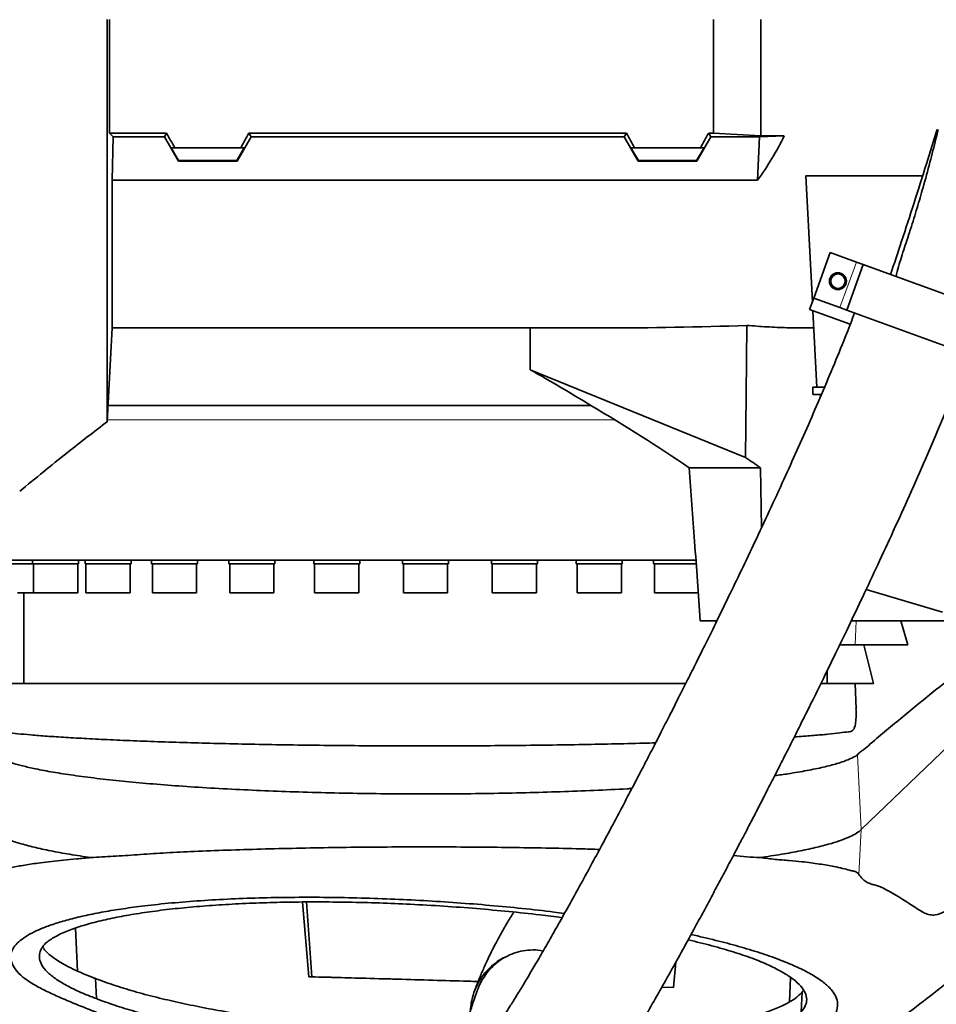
# Model space of a CAD drawing. Header units: millimetres. Extents: x 0 to 11920, y 0 to 8400.
# Tile 34 of 46: x 8865 to 9244, y 4726 to 5132. Entities that reach past the tile are written whole.
import ezdxf

# ---------------------------------------------------------------- set-up
doc = ezdxf.new("R2010")
doc.units = ezdxf.units.MM
doc.header["$LTSCALE"] = 20
doc.layers.add('THICK_LINE', color=7, linetype='Continuous')
doc.styles.add('SLDTEXTSTYLE0', font='TXT', dxfattribs={"width": 0.605})
doc.dimstyles.new('SLDDIMSTYLE0', dxfattribs={"dimtxt": 70, "dimasz": 70, "dimexe": 0, "dimexo": 0.0625, "dimgap": 17.5, "dimtad": 1, "dimdec": 4, "dimlfac": 20, "dimzin": 12, "dimdsep": 46, "dimtxsty": 'SLDTEXTSTYLE0', "dimsah": 1, "dimcen": 0.09, "dimadec": 1, "dimazin": 3, "dimtfac": 1, "dimtofl": 0, "dimtmove": 0, "dimatfit": 3, "dimfxl": 1, "dimfrac": 2, "dimtolj": 1, "dimtzin": 12, "dimarcsym": 0})

# ---------------------------------------------------------------- blocks, each defined once
blk = doc.blocks.new('_D_1')
at = {"layer": 'THICK_LINE'}
for p, q in [((10553.28, 5132.52), (11483.72, 5132.52)), ((6065.91, 4671.14), (5923.93, 4646.11))]:
    blk.add_line(p, q, dxfattribs=at)
blk.add_arc((8682.55, 5132.52), 2771.17, 190, 360, dxfattribs=at)
for points in [[(11453.72, 5132.52), (11442.84, 5062.66), (11462.84, 5062.4)], [(5953.47, 4651.31), (5956.67, 4580.68), (5976.32, 4584.4)]]:
    blk.add_solid(points, dxfattribs=at)
at = {"layer": 'THICK_LINE', "insert": (8817.13, 2453.12), "char_height": 70, "attachment_point": 1, "rotation": 5, "style": 'SLDTEXTSTYLE0'}
blk.add_mtext('170°', dxfattribs=at)

msp = doc.modelspace()

# ---------------------------------------------------------------- linework, layer by layer
at = {"color": 7, "linetype": 'Continuous', "lineweight": 35}
for p, q in [((8902.0248309, 5132.5242098), (8902.0248309, 5085.5393553)), ((9151.5467826, 5085.5393553), (9151.5467826, 5132.5242098)), ((9171.0467826, 5084.4278623), (9171.0467826, 5132.5242098)), ((8903.4539632, 5083.9753457), (8902.0248309, 5085.5393553)), ((8925.5555268, 5085.5393553), (8902.0248309, 5085.5393553)), ((8903.0467826, 5066.084722), (8903.4539632, 5083.9753457)), ((8903.4539632, 5083.9753457), (8924.6525455, 5083.9753457)), ((8924.6525455, 5083.9753457), (8925.5555268, 5085.5393553)), ((8930.4154626, 5073.9570109), (8924.6525455, 5083.9753457)), ((8954.6781026, 5073.9570109), (8960.4410197, 5083.9753457)), ((8959.5380384, 5085.5393553), (9115.5555268, 5085.5393553)), ((8960.4410197, 5083.9753457), (8959.5380384, 5085.5393553)), ((9114.6525455, 5083.9753457), (8960.4410197, 5083.9753457)), ((9114.6525455, 5083.9753457), (9115.5555268, 5085.5393553)), ((9120.4154626, 5073.9570109), (9114.6525455, 5083.9753457)), ((9144.6781026, 5073.9570109), (9150.4410197, 5083.9753457)), ((9149.5380384, 5085.5393553), (9151.5467826, 5085.5393553)), ((9150.4410197, 5083.9753457), (9149.5380384, 5085.5393553)), ((9170.4823236, 5083.9753457), (9150.4410197, 5083.9753457)), ((9171.0467826, 5084.4278623), (9151.5467826, 5085.5393553)), ((9169.7377704, 5066.084722), (9170.4823236, 5083.9753457)), ((9180.7725581, 5084.4278623), (9170.4823236, 5083.9753457)), ((9171.0467826, 5084.4278623), (9180.7725581, 5084.4278623)), ((8928.8966974, 5079.5242098), (8927.4374867, 5079.5242098)), ((8927.4374867, 5079.5242098), (8930.5335865, 5074.1616075)), ((8928.8966974, 5079.5242098), (8956.1968678, 5079.5242098)), ((8957.6560786, 5079.5242098), (8954.5599787, 5074.1616075)), ((8956.1968678, 5079.5242098), (8957.6560786, 5079.5242098)), ((9118.8966974, 5079.5242098), (9117.4374867, 5079.5242098)), ((9117.4374867, 5079.5242098), (9120.5335865, 5074.1616075)), ((9118.8966974, 5079.5242098), (9146.1968678, 5079.5242098)), ((9147.6560786, 5079.5242098), (9144.5599787, 5074.1616075)), ((9146.1968678, 5079.5242098), (9147.6560786, 5079.5242098)), ((8930.5335865, 5074.1616075), (8930.4154626, 5073.9570109)), ((8954.5599787, 5074.1616075), (8930.5335865, 5074.1616075)), ((8954.6781026, 5073.9570109), (8954.5599787, 5074.1616075)), ((9120.4154626, 5073.9570109), (9120.5335865, 5074.1616075)), ((9144.5599787, 5074.1616075), (9120.5335865, 5074.1616075)), ((9144.6781026, 5073.9570109), (9144.5599787, 5074.1616075)), ((8954.6781026, 5073.9570109), (8930.4154626, 5073.9570109)), ((9144.6781026, 5073.9570109), (9120.4154626, 5073.9570109)), ((8903.0467826, 5066.084722), (8903.0467826, 5005.0242098)), ((9169.7377704, 5066.084722), (8903.0467826, 5066.084722)), ((9237.9249203, 5067.8226479), (9189.6834225, 5067.8226479)), ((9189.6834225, 5067.8226479), (9192.4057196, 5015.8781251)), ((9192.9433179, 5017.3551642), (9199.7837208, 5036.1490167)), ((9210.5901859, 5032.215785), (9199.7837208, 5036.1490167)), ((9206.5688609, 5012.3958722), (9213.4092638, 5031.1897246)), ((9213.4092638, 5031.1897246), (9210.5901859, 5032.215785)), ((9219.0474195, 5029.1376037), (9213.4092638, 5031.1897246)), ((9261.3335875, 5013.7466973), (9219.0474195, 5029.1376037)), ((9192.9433179, 5017.3551642), (9191.2332172, 5012.6567011)), ((9203.7497831, 5013.4219326), (9192.9433179, 5017.3551642)), ((9206.5688609, 5012.3958722), (9203.7497831, 5013.4219326)), ((9191.2332172, 5012.6567011), (9208.0291194, 5006.5434927)), ((9192.6006305, 5012.1590034), (9194.2585398, 4980.5242098)), ((9212.2070167, 5010.3437513), (9206.5688609, 5012.3958722)), ((9254.4931846, 4994.9528449), (9212.2070167, 5010.3437513)), ((8901.0159885, 4966.2743507), (8903.0467826, 5005.0242098)), ((8903.0467826, 5005.0242098), (9105.7062327, 5005.0242098)), ((9075.7745008, 5005.0242098), (9075.7946125, 4987.7519839)), ((9188.5321447, 5005.0242098), (9192.9745492, 5005.0242098)), ((9164.8130103, 4951.4997174), (9075.7946125, 4987.7519839)), ((9192.5467826, 4980.5242098), (9192.5467826, 4977.5242098)), ((9194.2585398, 4980.5242098), (9192.5467826, 4980.5242098)), ((9194.2585398, 4980.5242098), (9197.3980841, 4980.5242098)), ((9196.1358567, 4977.5242098), (9192.5467826, 4977.5242098)), ((9195.7612179, 4977.5242098), (9195.7030839, 4976.5249864)), ((9100.8100959, 4973.0242098), (8901.3697337, 4973.0242098)), ((9141.5338107, 4947.2145091), (9170.9394399, 4947.2145091)), ((9171.3147342, 4922.3774512), (9170.9394399, 4947.2145091)), ((9144.3653549, 4909.0242098), (8846.0467826, 4909.0242098)), ((8870.1932988, 4907.5242098), (8855.1853075, 4907.5242098)), ((8870.1932988, 4909.0242098), (8870.1932988, 4907.5242098)), ((8889.1932988, 4907.5242098), (8870.1932988, 4907.5242098)), ((8870.5582988, 4907.5242098), (8870.5582988, 4895.5242098)), ((8888.8282988, 4895.5242098), (8888.8282988, 4907.5242098)), ((8889.1932988, 4907.5242098), (8889.1932988, 4909.0242098)), ((8891.8817209, 4909.0242098), (8891.8817209, 4907.5242098)), ((8910.8817209, 4907.5242098), (8891.8817209, 4907.5242098)), ((8892.2467209, 4907.5242098), (8892.2467209, 4895.5242098)), ((8910.5167209, 4895.5242098), (8910.5167209, 4907.5242098)), ((8910.8817209, 4907.5242098), (8910.8817209, 4909.0242098)), ((8919.3026856, 4909.0242098), (8919.3026856, 4907.5242098)), ((8938.3026856, 4907.5242098), (8919.3026856, 4907.5242098)), ((8919.6676856, 4907.5242098), (8919.6676856, 4895.5242098)), ((8937.9376856, 4895.5242098), (8937.9376856, 4907.5242098)), ((8938.3026856, 4907.5242098), (8938.3026856, 4909.0242098)), ((8951.2577651, 4909.0242098), (8951.2577651, 4907.5242098)), ((8970.2577651, 4907.5242098), (8951.2577651, 4907.5242098)), ((8951.6227651, 4907.5242098), (8951.6227651, 4895.5242098)), ((8969.8927651, 4895.5242098), (8969.8927651, 4907.5242098)), ((8970.2577651, 4907.5242098), (8970.2577651, 4909.0242098)), ((8986.3503692, 4909.0242098), (8986.3503692, 4907.5242098)), ((9005.3503692, 4907.5242098), (8986.3503692, 4907.5242098)), ((8986.7153692, 4907.5242098), (8986.7153692, 4895.5242098)), ((9004.9853692, 4895.5242098), (9004.9853692, 4907.5242098)), ((9005.3503692, 4907.5242098), (9005.3503692, 4909.0242098)), ((9023.0467826, 4909.0242098), (9023.0467826, 4907.5242098)), ((9042.0467826, 4907.5242098), (9023.0467826, 4907.5242098)), ((9023.4117826, 4907.5242098), (9023.4117826, 4895.5242098)), ((9041.6817826, 4895.5242098), (9041.6817826, 4907.5242098)), ((9042.0467826, 4907.5242098), (9042.0467826, 4909.0242098)), ((9059.743196, 4909.0242098), (9059.743196, 4907.5242098)), ((9078.743196, 4907.5242098), (9059.743196, 4907.5242098)), ((9060.108196, 4907.5242098), (9060.108196, 4895.5242098)), ((9078.378196, 4895.5242098), (9078.378196, 4907.5242098)), ((9078.743196, 4907.5242098), (9078.743196, 4909.0242098)), ((9094.8358001, 4909.0242098), (9094.8358001, 4907.5242098)), ((9113.8358001, 4907.5242098), (9094.8358001, 4907.5242098)), ((9095.2008001, 4907.5242098), (9095.2008001, 4895.5242098)), ((9113.4708001, 4895.5242098), (9113.4708001, 4907.5242098)), ((9113.8358001, 4907.5242098), (9113.8358001, 4909.0242098)), ((9126.7908796, 4909.0242098), (9126.7908796, 4907.5242098)), ((9144.4446959, 4907.5242098), (9126.7908796, 4907.5242098)), ((9127.1558796, 4907.5242098), (9127.1558796, 4895.5242098)), ((8864.0101354, 4895.5242098), (8870.5582988, 4895.5242098)), ((8866.5467826, 4895.5242098), (8866.5467826, 4858.0242098)), ((8870.5582988, 4895.5242098), (8880.9269594, 4895.5242098)), ((8880.9269594, 4895.5242098), (8888.8282988, 4895.5242098)), ((8892.2467209, 4895.5242098), (8904.4702973, 4895.5242098)), ((8904.4702973, 4895.5242098), (8910.5167209, 4895.5242098)), ((8919.6676856, 4895.5242098), (8933.6111922, 4895.5242098)), ((8933.6111922, 4895.5242098), (8937.9376856, 4895.5242098)), ((8951.6227651, 4895.5242098), (8967.0760471, 4895.5242098)), ((8967.0760471, 4895.5242098), (8969.8927651, 4895.5242098)), ((8986.7153692, 4895.5242098), (9003.4022873, 4895.5242098)), ((9003.4022873, 4895.5242098), (9004.9853692, 4895.5242098)), ((9023.4117826, 4895.5242098), (9041.0022818, 4895.5242098)), ((9041.0022818, 4895.5242098), (9041.6817826, 4895.5242098)), ((9060.108196, 4895.5242098), (9078.2327304, 4895.5242098)), ((9078.2327304, 4895.5242098), (9078.378196, 4895.5242098)), ((9095.2008001, 4895.5242098), (9113.4708001, 4895.5242098)), ((9127.1558796, 4895.5242098), (9145.4258796, 4895.5242098)), ((9214.6043097, 4896.9349754), (9246.1465899, 4887.6183522)), ((9152.9289756, 4884.0242098), (9146.06861, 4884.0242098)), ((9248.1475613, 4884.0242098), (9208.4752645, 4884.0242098)), ((9231.7942515, 4874.0242098), (9228.9184898, 4884.0242098)), ((9203.7676512, 4874.0242098), (9213.65032, 4874.0242098)), ((9213.65032, 4874.0242098), (9217.6609122, 4858.0242098)), ((9198.5467826, 4858.0242098), (9198.5467826, 4863.4992146)), ((8855.0467826, 4858.0242098), (9140.1307785, 4858.0242098)), ((9196.024861, 4858.0242098), (9210.0467826, 4858.0242098)), ((9210.4083059, 4847.6715386), (9210.0467826, 4858.0242098)), ((9212.5855285, 4797.7138441), (9249.0959822, 4832.681415)), ((8894.2636732, 4786.1503531), (8894.2683203, 4786.1496847)), ((9170.8297045, 4786.1503262), (9170.846781, 4786.1527827)), ((8984.2931002, 4736.9083024), (8981.7153753, 4767.7707636)), ((8888.782935, 4739.2194009), (8887.8905716, 4756.9807096)), ((9135.940675, 4742.8936225), (9134.9993936, 4732.4192134)), ((8984.2931002, 4736.9083024), (8985.5133742, 4736.9063133)), ((9183.4020064, 4736.5718067), (9182.8798932, 4726.4723671)), ((8896.5458148, 4727.8567713), (8896.165602, 4736.1780692)), ((9134.9993936, 4732.4192134), (9130.1638738, 4732.5764423)), ((9135.0164281, 4732.4386902), (9130.262903, 4732.5931783)), ((9187.7376793, 4722.3690204), (9188.17159, 4730.6745693))]:
    msp.add_line(p, q, dxfattribs=at)
at = {"color": 8, "linetype": 'Continuous', "lineweight": 18}
for p, q in [((9203.7497831, 5013.4219326), (9210.5901859, 5032.215785)), ((8901.055287, 4967.0242098), (9110.7873214, 4967.0242098)), ((9210.4266903, 4884.0242098), (9210.0894729, 4874.0242098)), ((9212.5855285, 4797.7138441), (9210.965264, 4828.6719553)), ((9211.615321, 4779.2059974), (9212.5855285, 4797.7138441)), ((8874.822167, 4748.3793825), (8874.7539825, 4749.6870333))]:
    msp.add_line(p, q, dxfattribs=at)
at = {"color": 7, "linetype": 'Continuous', "lineweight": 35, "flags": 128}
for points in [[(9164.8130103, 4951.4997174), (9165.0272171, 4977.5432186), (9165.25968, 5006.062279)], [(9054.3024125, 4734.9392839), (9051.2908004, 4735.0283277), (9043.0611447, 4735.270273), (9034.8025942, 4735.5110573), (9026.5306622, 4735.7502284), (9018.2608873, 4735.9873369), (9010.0088038, 4736.2219375), (9001.7899132, 4736.4535895), (8993.6196541, 4736.6818577), (8985.5133742, 4736.9063133)]]:
    msp.add_lwpolyline(points, dxfattribs=at)
at = {"color": 7, "linetype": 'Continuous', "lineweight": 35}
for radius in [3.5, 3]:
    msp.add_circle((9202.9413677, 5024.3579495), radius, dxfattribs=at)
for centre, major_axis, ratio, start_param, end_param in [((8889.9996945, 5132.5242098), (-85.07475, 146.9493494), 0.0453552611, 4.317285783, 4.3608035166), ((8995.0938707, 5132.5242098), (85.07475, 146.9493494), 0.0453552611, 1.9223817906, 1.9658995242), ((9079.9996945, 5132.5242098), (-85.07475, 146.9493494), 0.0453552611, 4.317285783, 4.3608035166), ((9185.0938707, 5132.5242098), (85.07475, 146.9493494), 0.0453552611, 1.9223817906, 1.9658995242), ((9040.0497642, 5132.5242098), (151.9485831, 0), 0.8390996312, 5.7350530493, 5.896385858), ((9080.2208489, 5132.5242098), (469.9651323, -7.4613932), 0.2708317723, 4.7709431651, 4.8986364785), ((9027.6147117, 4952.4118443), (192.2484273, -101.2051098), 0.249052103, 1.314063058, 1.4500438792), ((9037.5428921, 4945.5925898), (194.7446051, -102.5191698), 0.249052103, 1.1432029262, 1.3731971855), ((9026.164103, 4953.4082072), (248.7920697, -130.971312), 0.249052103, 1.08614054, 1.1157290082), ((9003.2683922, 3887.859933), (-127.8371038, 2059.0068294), 0.0185558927, 5.1362766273, 5.1528204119)]:
    msp.add_ellipse(centre, major_axis=major_axis, ratio=ratio, start_param=start_param, end_param=end_param, dxfattribs=at)
for points, knots in [([(8901.0159885, 4966.2743507), (8901.0159706, 4966.3838494), (8901.0159345, 4966.6036082), (8901.0160317, 4968.4025219), (8901.015945, 4971.3081801), (8901.0159873, 4975.3983987), (8901.0160131, 4980.5647777), (8901.0159258, 4986.775687), (8901.0160315, 4994.1054265), (8901.0159549, 5002.4192623), (8901.0159728, 5011.5984893), (8901.0160247, 5021.6013574), (8901.0159228, 5032.5170596), (8901.0160242, 5044.1323547), (8901.0159706, 5056.2847329), (8901.0159525, 5068.9350788), (8901.0160362, 5082.1923958), (8901.0159457, 5094.2980715), (8901.0159703, 5104.9551199), (8901.0160118, 5114.0599215), (8901.0159788, 5123.2588509), (8901.0159599, 5129.4357593), (8901.0159505, 5132.5242098)], [0, 0, 0, 0, 0.0527198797, 0.1058062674, 0.160046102, 0.2146847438, 0.2674043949, 0.3204891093, 0.3747273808, 0.4293636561, 0.4821268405, 0.5352571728, 0.5895441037, 0.6442313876, 0.696954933, 0.7500441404, 0.8042871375, 0.8589278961, 0.8939789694, 0.929030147, 0.9645151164, 1, 1, 1, 1]), ([(9243.9300169, 5087.1010476), (9242.4742184, 5082.3683851), (9239.345929, 5072.1986132), (9234.4346009, 5056.7829781), (9229.4811849, 5041.5113678), (9226.2072039, 5031.6723281), (9224.6812226, 5027.0864154)], [0, 0, 0, 0, 0.2351469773, 0.5052950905, 0.7694212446, 1, 1, 1, 1]), ([(9244.3486742, 5087.1012101), (9244.0377577, 5085.7801593), (9242.9698905, 5081.2429061), (9240.9091328, 5073.1976224), (9238.3286159, 5063.6817358), (9235.6301076, 5054.4581557), (9233.5941449, 5047.7856055), (9232.3248532, 5043.9804128), (9232.0153662, 5043.0526059)], [0, 0, 0, 0, 0.0883578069, 0.3034718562, 0.5398759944, 0.7311886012, 0.9344566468, 1, 1, 1, 1]), ([(9232.0346679, 5043.0463146), (9231.9420462, 5042.7636431), (9230.9877139, 5039.8511268), (9229.5998427, 5035.6263516), (9227.9497185, 5030.3215622), (9227.2875132, 5027.6148368), (9226.9558472, 5026.2591715)], [0, 0, 0, 0, 0.0509252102, 0.5247099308, 0.7619506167, 1, 1, 1, 1]), ([(9209.835113, 5011.2092398), (9208.7621499, 5008.4135686), (9206.0551148, 5001.360223), (9201.4670157, 4990.1399935), (9196.1693488, 4977.5368641), (9190.7624651, 4965.0679704), (9185.3480414, 4952.8726644), (9179.6961378, 4940.4009474), (9173.8910192, 4927.8290883), (9168.0169176, 4915.3231844), (9162.4656653, 4903.6739837), (9157.2593532, 4892.8841978), (9152.4407408, 4883.0066034), (9148.0424172, 4874.0767156), (9144.0794561, 4866.0974566), (9140.4948667, 4858.9323683), (9136.9393532, 4851.8715893), (9133.4585768, 4845.0054946), (9130.1256871, 4838.4750878), (9127.30553, 4832.9810174), (9124.7850607, 4828.0942391), (9122.3475581, 4823.389228), (9119.7365752, 4818.373141), (9116.8485355, 4812.8532583), (9113.588327, 4806.6585918), (9109.8928777, 4799.685236), (9105.7860404, 4791.9976491), (9101.345452, 4783.7625456), (9096.7809376, 4775.3880367), (9092.3046318, 4767.2717881), (9088.0677732, 4759.6859837), (9084.0879217, 4752.6564265), (9080.3710605, 4746.187364), (9076.9238419, 4740.2842901), (9073.7990049, 4735.0298445), (9071.3209969, 4730.9468794), (9069.4356908, 4727.8973822), (9068.0429967, 4725.6788867), (9066.8120402, 4723.7482041), (9065.6339347, 4721.9289422), (9064.4163032, 4720.0816187), (9063.2464218, 4718.3465274), (9062.2078772, 4716.8434302), (9061.3771851, 4715.668292), (9060.6643124, 4714.682267), (9059.9960668, 4713.7789531), (9059.3368802, 4712.9111131), (9058.6648207, 4712.0567341), (9058.0779779, 4711.3441905), (9057.6300893, 4710.832231), (9057.5592525, 4710.7530798), (9057.5208959, 4710.7102211)], [0, 0, 0, 0, 0.0209193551, 0.0527785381, 0.085086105, 0.1173826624, 0.1492749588, 0.1804403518, 0.2158851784, 0.2496082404, 0.2813298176, 0.3108331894, 0.338425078, 0.3634219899, 0.3857382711, 0.4059605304, 0.4245585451, 0.4464237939, 0.4654440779, 0.4816172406, 0.4947805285, 0.5087746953, 0.5236682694, 0.5399464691, 0.5589191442, 0.5806009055, 0.6049053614, 0.6317187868, 0.6601676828, 0.6878300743, 0.7145151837, 0.7402167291, 0.7649356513, 0.7886808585, 0.8114379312, 0.8321725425, 0.8446353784, 0.8560530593, 0.8664619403, 0.8762302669, 0.8876481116, 0.9011029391, 0.9117247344, 0.9212813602, 0.9297663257, 0.9379339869, 0.9479555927, 0.9599503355, 0.9729800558, 0.9853692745, 1, 1, 1, 1]), ([(9188.5321447, 5005.0422495), (9186.3065432, 5005.0560536), (9181.4438219, 5005.0862142), (9173.6840262, 5005.4446744), (9168.0696349, 5005.8562759), (9165.25968, 5006.062279)], [0, 0, 0, 0, 0.2965479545, 0.6479282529, 1, 1, 1, 1]), ([(9053.805609, 4730.9468862), (9053.7751331, 4730.8608922), (9053.3690599, 4729.7150769), (9052.659213, 4727.6158732), (9051.7154268, 4724.7819207), (9050.9146353, 4722.2997114), (9050.2144589, 4720.0751428), (9049.6237716, 4718.1498114), (9049.1437341, 4716.5467082), (9048.7700623, 4715.2734819), (9048.3758896, 4713.9060425), (9047.9162269, 4712.2691633), (9047.3615797, 4710.2153597), (9046.7600655, 4707.8609421), (9046.1353315, 4705.1795314), (9045.5975914, 4702.5338035), (9045.1497825, 4699.8082549), (9044.8400802, 4697.1261489), (9044.6868987, 4694.4606143), (9044.7230921, 4691.6444159), (9045.0048834, 4688.6819207), (9045.6928786, 4685.286539), (9046.8570308, 4681.8000859), (9048.5183094, 4678.4436847), (9050.7087098, 4675.2595572), (9053.1525518, 4672.6047008), (9055.6910842, 4670.4931536), (9058.6550155, 4668.5777101), (9062.0986979, 4666.9867237), (9065.8701764, 4665.9183022), (9069.3877848, 4665.4534728), (9072.531912, 4665.4372587), (9075.4478136, 4665.7417123), (9078.5209603, 4666.4096072), (9081.7944908, 4667.5413854), (9085.1609551, 4669.2072015), (9087.8260104, 4670.9749423), (9089.6635739, 4672.4164025), (9090.8936655, 4673.475928), (9092.0464098, 4674.5421871), (9093.2595439, 4675.7444973), (9094.5426228, 4677.1040965), (9095.8242803, 4678.5497011), (9096.9986641, 4679.9471342), (9097.966905, 4681.1461573), (9098.7852951, 4682.1877943), (9099.6267387, 4683.2841594), (9100.6094216, 4684.5968049), (9101.7349393, 4686.1405607), (9102.9800655, 4687.8940164), (9104.2163022, 4689.6789675), (9105.3344853, 4691.3276609), (9106.2979368, 4692.7702164), (9107.2129171, 4694.1575119), (9108.5275396, 4696.1751695), (9110.3454919, 4699.0166749), (9112.9340924, 4703.1587621), (9116.0564811, 4708.2755885), (9119.7807973, 4714.5214582), (9123.994503, 4721.737611), (9128.6732516, 4729.9042348), (9133.673337, 4738.7834678), (9138.8173666, 4748.0581449), (9143.380442, 4756.3965247), (9147.3204951, 4763.6690181), (9150.6235186, 4769.8109479), (9153.8863237, 4775.9206192), (9157.0898151, 4781.9591265), (9160.1286536, 4787.7233818), (9162.8383278, 4792.8926198), (9165.1185044, 4797.2631804), (9166.9575666, 4800.8016856), (9168.488101, 4803.7555772), (9169.8966842, 4806.4810188), (9171.7293536, 4810.0360803), (9174.1953153, 4814.8380334), (9177.3982768, 4821.1089358), (9181.078831, 4828.3602964), (9184.8921306, 4835.927485), (9188.8021765, 4843.7430741), (9192.8046146, 4851.80117), (9197.2365966, 4860.7976165), (9202.1505518, 4870.8672112), (9207.5253878, 4882.0031394), (9213.3287014, 4894.1825488), (9219.4808562, 4907.2898606), (9225.9154466, 4921.2409872), (9232.5055265, 4935.8317224), (9239.1518937, 4950.9115023), (9245.7217015, 4966.3161963), (9251.6715785, 4980.7275619), (9255.2596888, 4990.0720997), (9256.8097315, 4994.1088854)], [0, 0, 0, 0, 0.0011116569, 0.01481213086, 0.02715692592, 0.03812077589, 0.04768732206, 0.05713674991, 0.064632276, 0.07027190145, 0.0756439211, 0.08465014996, 0.09434268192, 0.10669248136, 0.11987293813, 0.13374633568, 0.14625779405, 0.15857964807, 0.17050516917, 0.18143082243, 0.19166174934, 0.20030221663, 0.20895971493, 0.21762971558, 0.22453091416, 0.23155414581, 0.23783598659, 0.24361620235, 0.25120777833, 0.2584729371, 0.26518205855, 0.27115491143, 0.27730674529, 0.28444418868, 0.29256510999, 0.3016445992, 0.31068241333, 0.31636749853, 0.32182362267, 0.32771459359, 0.3343241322, 0.3416551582, 0.34959870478, 0.35669905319, 0.36207964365, 0.36654275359, 0.37154821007, 0.37745786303, 0.3842793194, 0.39146874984, 0.39889730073, 0.40494221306, 0.40972703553, 0.41449836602, 0.41956434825, 0.43039657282, 0.44233898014, 0.4576982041, 0.47448226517, 0.49276233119, 0.51261252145, 0.53344355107, 0.55396347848, 0.57406859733, 0.58694729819, 0.59960144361, 0.61201401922, 0.62416916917, 0.63592874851, 0.64630367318, 0.6546063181, 0.6614576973, 0.66684739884, 0.67167857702, 0.67716201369, 0.68726788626, 0.69910936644, 0.71268456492, 0.72798208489, 0.74119509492, 0.75576700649, 0.77205467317, 0.79000832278, 0.8099253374, 0.83138972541, 0.8542619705, 0.87836152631, 0.90345962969, 0.92881082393, 0.95455771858, 0.9803692, 1, 1, 1, 1]), ([(8864.8704279, 4937.5340103), (8871.3685988, 4942.8765772), (8883.3197126, 4952.7023616), (8895.5933743, 4962.1203587), (8901.1934865, 4966.4175148)], [0, 0, 0, 0, 0.5437293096, 1, 1, 1, 1]), ([(9146.06861, 4884.0242098), (9145.2871458, 4894.9390521), (9143.7790546, 4916.002817), (9142.2638602, 4937.0659101), (9141.5338107, 4947.2145091)], [0, 0, 0, 0, 0.518180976, 1, 1, 1, 1]), ([(9231.7942515, 4874.0242098), (9228.6810467, 4874.0242098), (9222.4545624, 4874.0242098), (9216.5850909, 4874.0242098), (9213.65032, 4874.0242098)], [0, 0, 0, 0, 0.4999940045, 1, 1, 1, 1]), ([(9210.9653471, 4828.6703678), (9211.4094006, 4829.0882008), (9212.2977534, 4829.924098), (9214.0988551, 4831.1021865), (9219.8829313, 4836.4209943), (9229.7345835, 4844.1789497), (9240.472807, 4853.1925502), (9246.7583152, 4858.1625772), (9248.5660165, 4859.5919483)], [0, 0, 0, 0, 0.0356323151, 0.0712843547, 0.1425489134, 0.4992695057, 0.8559907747, 1, 1, 1, 1]), ([(9217.6609122, 4858.0242098), (9216.211511, 4858.0242098), (9213.5521545, 4858.0242098), (9211.1429319, 4858.0242098), (9210.0467826, 4858.0242098)], [0, 0, 0, 0, 0.54501951, 1, 1, 1, 1]), ([(9184.9493179, 4836.0517067), (9185.2790102, 4836.0720063), (9188.3167772, 4836.2590452), (9193.044596, 4836.6270077), (9199.0857261, 4837.1244027), (9203.8751078, 4837.7144762), (9206.6938189, 4838.0792547), (9208.2290501, 4838.2195357), (9209.005163, 4838.5419944), (9209.6164551, 4839.3245979), (9210.1106323, 4840.7773593), (9210.3949843, 4843.2194486), (9210.4844539, 4845.6734394), (9210.4048433, 4847.2433769), (9210.383176, 4847.670661)], [0, 0, 0, 0, 0.0182458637, 0.1681164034, 0.3179869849, 0.4722077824, 0.6264233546, 0.6777681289, 0.7290779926, 0.7815676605, 0.8340316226, 0.9038645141, 0.9738351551, 1, 1, 1, 1]), ([(8854.4501551, 4838.9991095), (8854.4404087, 4838.9829979), (8854.410566, 4838.9336655), (8855.0320301, 4838.7738911), (8856.6341589, 4838.3155132), (8859.7164055, 4837.8538002), (8863.9627825, 4837.3466345), (8869.3792229, 4836.8403325), (8875.9974973, 4836.3209635), (8883.7483395, 4835.8087025), (8892.5015848, 4835.3105362), (8902.2576473, 4834.8301711), (8913.0468123, 4834.3729683), (8924.6972555, 4833.9469691), (8937.0023991, 4833.566337), (8949.9691211, 4833.2246102), (8963.6568216, 4832.9301328), (8977.8371759, 4832.6869066), (8992.2656128, 4832.5025384), (9006.967915, 4832.371947), (9021.9969593, 4832.2999605), (9037.0978161, 4832.2889798), (9052.0164201, 4832.335515), (9066.7958772, 4832.4423227), (9081.4694083, 4832.6054086), (9095.8019605, 4832.8267766), (9109.5048388, 4833.0991684), (9120.1109452, 4833.3469635), (9125.9155025, 4833.5188285), (9127.6047856, 4833.5688459)], [0, 0, 0, 0, 0.0123782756, 0.0379013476, 0.0772452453, 0.116589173, 0.1552662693, 0.1939433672, 0.2337227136, 0.2735020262, 0.3125325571, 0.3515630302, 0.3917290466, 0.4318949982, 0.4708961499, 0.5098972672, 0.5500342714, 0.5901712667, 0.6291247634, 0.6680782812, 0.7081656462, 0.7482530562, 0.7871715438, 0.8260900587, 0.8661392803, 0.9061885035, 0.9451065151, 0.9840245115, 1, 1, 1, 1]), ([(8852.6778233, 4831.2546781), (8852.6698227, 4831.0407145), (8852.644619, 4830.366672), (8853.3474254, 4829.22997), (8855.1120143, 4827.9008072), (8857.7517575, 4826.6170762), (8861.1482667, 4825.3869535), (8865.4029185, 4824.1688486), (8870.8271703, 4822.9043887), (8877.5782655, 4821.6043662), (8885.8661873, 4820.2860727), (8895.327624, 4819.0266373), (8905.7651389, 4817.8596136), (8917.0276036, 4816.7968468), (8929.0604968, 4815.8368762), (8941.9982426, 4814.9768142), (8955.5443021, 4814.2361189), (8969.5118232, 4813.6233117), (8983.8535488, 4813.1367334), (8998.7229486, 4812.7696561), (9013.7773306, 4812.5403704), (9028.82295, 4812.4423888), (9043.8233936, 4812.4746993), (9058.9254502, 4812.6389385), (9073.7906796, 4812.9367592), (9088.2630082, 4813.3548017), (9102.2454027, 4813.905555), (9112.1381135, 4814.359449), (9117.1609965, 4814.6644096), (9117.81437, 4814.7040787)], [0, 0, 0, 0, 0.0169497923, 0.0533963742, 0.0900496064, 0.1232254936, 0.1565569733, 0.1903712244, 0.224350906, 0.2646042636, 0.3051385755, 0.3465629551, 0.3882958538, 0.4283450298, 0.4686751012, 0.509895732, 0.5514256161, 0.5911766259, 0.6312067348, 0.6721182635, 0.7133356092, 0.7528373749, 0.7926144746, 0.8332591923, 0.8742034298, 0.9136456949, 0.9533603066, 0.9939331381, 1, 1, 1, 1]), ([(9176.8317095, 4820.0058255), (9178.704944, 4820.2652291), (9183.566151, 4820.9384042), (9190.3107509, 4822.1158788), (9197.116889, 4823.5174284), (9201.9859903, 4824.7948715), (9205.394035, 4825.896722), (9207.736421, 4826.7849224), (9209.3004982, 4827.6365323), (9210.3434229, 4828.0807415), (9210.7575806, 4828.4759627), (9210.964601, 4828.6735174)], [0, 0, 0, 0, 0.1019423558, 0.2645493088, 0.4306407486, 0.5979318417, 0.6977915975, 0.7979079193, 0.8988101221, 0.9494193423, 1, 1, 1, 1]), ([(9211.615321, 4779.2059974), (9212.153576, 4778.4801995), (9213.2302498, 4777.0283832), (9214.9302377, 4775.8906748), (9216.6631495, 4775.1865061), (9218.4158318, 4774.734248), (9220.1691865, 4774.2911903), (9224.8596052, 4771.967973), (9229.6354806, 4768.9308853), (9234.5453394, 4765.8130987), (9236.6431405, 4764.372098), (9238.7581703, 4763.1654088), (9240.903579, 4762.3841423), (9243.5927757, 4762.3676106), (9246.8546051, 4763.6170539), (9250.6750947, 4765.9816826), (9254.5396371, 4769.0982461), (9258.425745, 4772.5878371), (9262.3170183, 4776.172514), (9268.7565544, 4781.5168229), (9277.7183922, 4788.1619687), (9287.2307618, 4795.8273771), (9294.6791184, 4801.5496984), (9300.061552, 4805.3023069), (9305.4485571, 4809.1399707), (9310.8503896, 4813.243875), (9314.484358, 4816.5879638), (9316.3012856, 4818.2599561)], [0, 0, 0, 0, 0.01735864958, 0.03472257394, 0.05211539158, 0.06952968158, 0.0869431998, 0.1043349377, 0.21161820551, 0.23309054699, 0.25457441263, 0.27605036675, 0.29750846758, 0.31895919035, 0.35479058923, 0.39062642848, 0.42648815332, 0.46237069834, 0.49825460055, 0.53411805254, 0.64140146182, 0.74868463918, 0.79894834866, 0.84921650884, 0.89948314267, 0.94974313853, 1, 1, 1, 1]), ([(8851.115074, 4800.7867733), (8851.0894146, 4800.699257), (8850.8935517, 4800.0312306), (8851.4734474, 4798.7811596), (8853.0828808, 4797.0492277), (8855.883614, 4795.3384461), (8859.7515395, 4793.6597157), (8864.6775691, 4792.0272663), (8870.6145894, 4790.4504646), (8877.5353659, 4788.9402485), (8885.3379685, 4787.4942272), (8891.2889793, 4786.5982297), (8894.2636732, 4786.1503531)], [0, 0, 0, 0, 0.0165453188, 0.126293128, 0.2360311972, 0.3457493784, 0.4554390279, 0.5650912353, 0.6738990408, 0.7826564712, 0.8913578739, 1, 1, 1, 1]), ([(9170.846781, 4786.1527827), (9173.8196197, 4786.6005008), (9179.7669182, 4787.4961812), (9187.5648255, 4788.9416237), (9194.4819316, 4790.45117), (9200.1095493, 4791.9461162), (9204.6007079, 4793.4063278), (9208.0732977, 4794.8186475), (9210.8297354, 4796.2552043), (9211.9998403, 4797.2276068), (9212.5849468, 4797.713853)], [0, 0, 0, 0, 0.13475459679, 0.26958267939, 0.40448021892, 0.53944020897, 0.65453514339, 0.76966451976, 0.88482161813, 1, 1, 1, 1]), ([(8894.2683203, 4786.1496847), (8897.2984438, 4786.3137855), (8903.367258, 4786.6424509), (8913.4036862, 4787.3395942), (8924.0540183, 4788.045989), (8935.8133232, 4788.6686572), (8948.722801, 4789.1621094), (8962.7720174, 4789.6184383), (8977.3350949, 4789.9865977), (8992.1953555, 4790.2751649), (9007.2604796, 4790.468413), (9022.4235354, 4790.5633368), (9037.6596584, 4790.5704541), (9052.7784499, 4790.4956913), (9067.6908914, 4790.3401834), (9082.2860058, 4790.0969117), (9094.6029239, 4789.8299017), (9101.8165529, 4789.6112073), (9104.4486682, 4789.5314099)], [0, 0, 0, 0, 0.0593093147, 0.1187863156, 0.1782599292, 0.2375646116, 0.3044285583, 0.3715409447, 0.4386494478, 0.5055080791, 0.571030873, 0.6367937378, 0.7025569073, 0.7680801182, 0.8327955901, 0.8977402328, 0.9626873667, 1, 1, 1, 1]), ([(8852.3418521, 4777.9720337), (8852.2993828, 4778.0554876), (8852.1088041, 4778.4299828), (8852.8072926, 4779.178003), (8854.5105186, 4780.1243107), (8857.4162264, 4781.1145003), (8861.5012034, 4782.0967599), (8866.7728537, 4783.0540242), (8872.4043546, 4783.883824), (8877.9069403, 4784.5372805), (8882.9150021, 4785.099511), (8888.3324052, 4785.6014134), (8892.2846818, 4785.9671957), (8894.2634462, 4786.1503299)], [0, 0, 0, 0, 0.0309807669, 0.139024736, 0.2476709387, 0.3608860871, 0.4747971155, 0.5909026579, 0.7077693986, 0.7803496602, 0.8531170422, 0.926460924, 1, 1, 1, 1]), ([(9159.7307663, 4786.9746772), (9161.5875946, 4786.7973281), (9165.4204143, 4786.4312486), (9168.9896187, 4786.2458879), (9170.8297045, 4786.1503262)], [0, 0, 0, 0, 0.4844548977, 1, 1, 1, 1]), ([(9170.8472601, 4786.1527337), (9172.9343244, 4785.8852352), (9177.1105118, 4785.3499744), (9182.8677088, 4784.9549851), (9189.1352049, 4784.3697415), (9195.4832792, 4783.4939019), (9200.9231401, 4782.5943287), (9204.9255787, 4781.7084243), (9207.5145912, 4780.984849), (9209.3753109, 4780.5562234), (9210.7092184, 4780.2165895), (9211.3135249, 4779.5425959), (9211.615321, 4779.2059974)], [0, 0, 0, 0, 0.0951531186, 0.1904001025, 0.2855677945, 0.4321830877, 0.5787995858, 0.6833145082, 0.7878306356, 0.858597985, 0.9293825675, 1, 1, 1, 1]), ([(8956.196278, 4698.2780927), (8949.9831619, 4700.8569704), (8937.5561315, 4706.0150569), (8918.0457784, 4713.7148609), (8902.8898217, 4719.6919599), (8892.1203913, 4723.951407), (8885.8178628, 4726.4963381), (8879.8425073, 4729.0549503), (8874.4057398, 4731.6251815), (8869.7126201, 4734.2054433), (8865.8244135, 4736.935867), (8863.0227336, 4739.8029972), (8861.3374265, 4742.7858237), (8860.9695866, 4745.7145361), (8861.8570534, 4748.3757724), (8863.7420598, 4750.7696599), (8866.3349722, 4752.9109315), (8869.7657012, 4754.972393), (8874.0172217, 4756.9388566), (8879.0446353, 4758.7853795), (8884.8392706, 4760.5045285), (8891.3510718, 4762.0949488), (8898.5867277, 4763.5608826), (8906.5001356, 4764.8901999), (8915.611011, 4766.149389), (8926.0703067, 4767.2915184), (8937.9481982, 4768.2722189), (8950.5431531, 4769.0179826), (8963.5492034, 4769.5101405), (8976.8657314, 4769.7491395), (8990.3702581, 4769.7536763), (9004.1597065, 4769.52909), (9018.0123558, 4769.0782877), (9031.8385918, 4768.4039641), (9045.5503136, 4767.522889), (9059.156698, 4766.4434758), (9072.5487783, 4765.1557422), (9082.8464363, 4764.0354698), (9088.5258338, 4763.290881), (9089.9664608, 4763.1020098)], [0, 0, 0, 0, 0.0707310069, 0.1414711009, 0.2122120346, 0.2354878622, 0.2588441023, 0.2821905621, 0.3054669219, 0.3286611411, 0.3518287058, 0.3789321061, 0.406131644, 0.4333304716, 0.4604328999, 0.4821247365, 0.5038946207, 0.5256887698, 0.5474543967, 0.5691426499, 0.5903640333, 0.6116658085, 0.6329921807, 0.6542887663, 0.6755057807, 0.7008242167, 0.7262419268, 0.7516564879, 0.7769706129, 0.8011038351, 0.8253273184, 0.8495502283, 0.8736826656, 0.8972582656, 0.9209168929, 0.9445772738, 0.9681552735, 0.9919223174, 1, 1, 1, 1]), ([(9088.9683473, 4761.3151545), (9085.9081803, 4761.7120582), (9078.7366323, 4762.642208), (9066.8861998, 4763.895705), (9053.6346413, 4765.1043539), (9040.0028845, 4766.1116145), (9026.5774373, 4766.8816369), (9013.3871212, 4767.4238558), (9000.6131854, 4767.7465087), (8987.8960938, 4767.8598654), (8975.6218063, 4767.7568422), (8963.7981319, 4767.4472624), (8952.5661983, 4766.9414968), (8941.7414673, 4766.2333175), (8931.5123046, 4765.3311675), (8921.8928663, 4764.2363527), (8912.9975106, 4762.9629515), (8904.8013426, 4761.5061842), (8897.178764, 4759.8279614), (8890.2536379, 4757.9171215), (8884.2114367, 4755.7602049), (8879.1968979, 4753.4324787), (8876.8856028, 4751.7551363), (8875.7255917, 4750.9132984)], [0, 0, 0, 0, 0.0355991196, 0.0834270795, 0.1321872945, 0.1809467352, 0.2306872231, 0.2763765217, 0.3229091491, 0.3694416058, 0.4168475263, 0.4619020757, 0.5077359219, 0.553571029, 0.6001992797, 0.6462432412, 0.6930467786, 0.7398514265, 0.7874247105, 0.8395668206, 0.8921013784, 0.945846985, 1, 1, 1, 1]), ([(9069.0061677, 4763.6359684), (9068.9727459, 4763.5831209), (9068.4867627, 4762.81467), (9067.5456758, 4761.2801838), (9066.1756233, 4758.9995177), (9064.7787338, 4756.5952053), (9063.2744214, 4753.917782), (9061.6014543, 4750.8159219), (9059.7930105, 4747.2866773), (9058.2162047, 4744.0192361), (9056.9379347, 4741.2278856), (9055.9776097, 4739.0450571), (9055.118458, 4737.0129025), (9054.3537417, 4735.1365326), (9053.6705259, 4733.3954644), (9053.109037, 4731.9235578), (9052.7875816, 4731.0380304), (9052.6674269, 4730.7070349)], [0, 0, 0, 0, 0.0054165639, 0.0787616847, 0.1544474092, 0.2324600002, 0.3140186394, 0.4122894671, 0.5248113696, 0.6395151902, 0.7061639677, 0.7705217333, 0.8286429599, 0.8799725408, 0.9292677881, 0.9735614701, 1, 1, 1, 1]), ([(9142.2320158, 4754.3177063), (9143.1169545, 4754.1310656), (9147.6332149, 4753.1785498), (9155.0075737, 4751.3488279), (9164.394054, 4748.8052134), (9172.9004881, 4746.1272144), (9180.5404067, 4743.3414183), (9187.1211474, 4740.5063161), (9192.6741098, 4737.6047005), (9197.095281, 4734.6505523), (9200.3272695, 4731.6618837), (9202.3216128, 4728.6998895), (9202.9921706, 4725.5319039), (9202.3789614, 4722.1771621), (9200.918924, 4718.6160312), (9198.7919725, 4715.0984691), (9196.321808, 4711.6039534), (9193.7421833, 4708.1176468), (9191.0563873, 4704.0131988), (9188.1832125, 4699.2972447), (9186.5054364, 4695.7195226), (9185.6665987, 4693.930769)], [0, 0, 0, 0, 0.0104817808, 0.0534934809, 0.0963668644, 0.1412386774, 0.1862588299, 0.2312829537, 0.2761601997, 0.3228869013, 0.3697751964, 0.4166620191, 0.4633867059, 0.5227670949, 0.582161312, 0.6416351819, 0.7011743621, 0.7607193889, 0.8202003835, 0.9101055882, 1, 1, 1, 1]), ([(8875.724965, 4750.9133121), (8875.0391735, 4750.1417974), (8873.6635891, 4748.5942667), (8872.8747942, 4746.1601498), (8873.0456662, 4743.6479329), (8874.3216904, 4741.0127292), (8876.7588299, 4738.2780499), (8880.4635285, 4735.4441822), (8885.4293284, 4732.5806682), (8890.8793052, 4730.0387665), (8894.9362181, 4728.4765765), (8896.5458148, 4727.8567713)], [0, 0, 0, 0, 0.10787406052, 0.21637751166, 0.32683230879, 0.43795086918, 0.55619414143, 0.67525038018, 0.79688141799, 0.91941187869, 1, 1, 1, 1]), ([(9167.5390838, 4744.5548535), (9164.9848587, 4745.4308151), (9159.8588699, 4747.188753), (9151.0077358, 4749.7405919), (9144.3676014, 4751.3613144), (9141.0563501, 4752.1695239)], [0, 0, 0, 0, 0.3324026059, 0.6670876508, 1, 1, 1, 1]), ([(8896.165602, 4736.1780692), (8895.7932408, 4736.3177904), (8892.9115146, 4737.3991014), (8888.0089973, 4739.4557988), (8882.2894177, 4742.3892407), (8878.5603466, 4744.8718315), (8876.1810788, 4746.8767504), (8875.2753314, 4747.8785005), (8874.8224576, 4748.3793757)], [0, 0, 0, 0, 0.0351044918, 0.2716758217, 0.5100422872, 0.754029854, 0.8770149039, 1, 1, 1, 1]), ([(9065.9996068, 4745.2016167), (9065.854061, 4745.1508277), (9064.4966284, 4744.677144), (9062.1290757, 4743.182396), (9059.0312833, 4740.7457964), (9056.3477293, 4737.7196106), (9054.1163108, 4734.2552617), (9052.4407458, 4730.3671491), (9051.3774376, 4726.5518318), (9051.2025354, 4724.0272434), (9051.1278639, 4722.9494127)], [0, 0, 0, 0, 0.0165713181, 0.1545523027, 0.2963427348, 0.4380704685, 0.5835008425, 0.7327752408, 0.8859128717, 1, 1, 1, 1]), ([(9081.1149899, 4747.4990616), (9080.7430385, 4747.590647), (9079.0209023, 4748.0146875), (9075.9166755, 4748.0419207), (9071.9224936, 4747.5672942), (9068.1471594, 4746.3971121), (9064.5847059, 4744.609981), (9061.3488117, 4742.2519927), (9058.4590843, 4739.3458201), (9056.0604748, 4735.9271541), (9054.5069942, 4733.069279), (9053.9851053, 4731.3111294), (9053.8708941, 4730.9263721)], [0, 0, 0, 0, 0.033063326, 0.1530833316, 0.2650426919, 0.3802529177, 0.4923651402, 0.607515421, 0.7237503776, 0.843024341, 0.9656471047, 1, 1, 1, 1]), ([(9187.7376793, 4722.3690204), (9188.3939436, 4723.2046405), (9189.7064783, 4724.8758886), (9190.2117832, 4727.5114512), (9189.6037596, 4730.2279267), (9187.7467029, 4733.0293964), (9184.6636065, 4735.8709071), (9180.2881714, 4738.7605157), (9174.7132844, 4741.6695429), (9169.930471, 4743.5930885), (9167.5390838, 4744.5548535)], [0, 0, 0, 0, 0.12068572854, 0.24137257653, 0.36539425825, 0.48941625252, 0.61516523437, 0.74091357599, 0.87045784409, 1, 1, 1, 1]), ([(9264.1586954, 4747.0669173), (9263.2607295, 4746.1864169), (9261.4645107, 4744.4251348), (9257.7607807, 4741.7946079), (9251.8126475, 4737.4077245), (9239.8878459, 4728.0186165), (9223.0445808, 4715.2092854), (9207.3713756, 4703.1021066), (9196.6975061, 4694.941499), (9191.7106191, 4691.0839848), (9189.2171751, 4689.1552273)], [0, 0, 0, 0, 0.0454724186, 0.0909593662, 0.1364469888, 0.2729029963, 0.5771888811, 0.8001744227, 0.9000871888, 1, 1, 1, 1]), ([(9054.2726904, 4734.9191996), (9052.8348382, 4734.9618991), (9046.6527075, 4735.1454879), (9035.4394988, 4735.471576), (9020.7535542, 4735.8935945), (9007.2339968, 4736.2750789), (8995.0600349, 4736.6138293), (8987.8869839, 4736.8100105), (8984.2931002, 4736.9083024)], [0, 0, 0, 0, 0.0617728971, 0.2655962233, 0.4753352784, 0.6850753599, 0.842214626, 1, 1, 1, 1]), ([(9048.0318703, 4712.6701303), (9043.912521, 4712.8335338), (9035.6139254, 4713.1627166), (9023.1087495, 4713.904372), (9010.6431619, 4714.8236567), (8998.3476593, 4715.9344976), (8986.2899456, 4717.2180277), (8974.5539286, 4718.6629774), (8963.1473692, 4720.2689618), (8952.1525532, 4722.0326954), (8941.6235773, 4723.9419322), (8931.7042971, 4725.9676721), (8922.1192059, 4728.1741565), (8913.0201737, 4730.5623893), (8904.5503406, 4733.1233927), (8899.1575612, 4735.0147631), (8896.5208784, 4736.0399339), (8896.165602, 4736.1780692)], [0, 0, 0, 0, 0.0674214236, 0.13582317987, 0.20397868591, 0.27206601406, 0.34038722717, 0.4087175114, 0.47681725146, 0.54639162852, 0.61619189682, 0.68600283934, 0.75559181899, 0.83299226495, 0.91053710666, 0.98794543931, 1, 1, 1, 1]), ([(9188.17159, 4730.6745693), (9188.0683968, 4730.5451834), (9187.321123, 4729.608235), (9185.4292192, 4727.9033279), (9181.6977592, 4725.6182743), (9176.7997056, 4723.4388831), (9170.7924981, 4721.4038571), (9163.7743751, 4719.5469833), (9155.7385056, 4717.8603166), (9146.6292068, 4716.3473972), (9136.690649, 4715.0727082), (9127.5193778, 4714.1327978), (9121.5185919, 4713.7116623), (9119.1871643, 4713.5480426)], [0, 0, 0, 0, 0.0162715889, 0.1178307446, 0.2193880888, 0.3238199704, 0.4282486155, 0.5298522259, 0.6314520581, 0.736273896, 0.8410909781, 0.9382606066, 1, 1, 1, 1]), ([(9188.6831714, 4731.3163634), (9188.6325049, 4731.2328488), (9188.5008679, 4731.0158689), (9188.2969938, 4730.8045515), (9188.17159, 4730.6745693)], [0, 0, 0, 0, 0.3848958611, 1, 1, 1, 1]), ([(8896.5458148, 4727.8567713), (8896.7070215, 4727.7938026), (8899.079864, 4726.8669508), (8904.0633706, 4725.0911675), (8912.2164614, 4722.5854509), (8921.268885, 4720.1626035), (8931.1683791, 4717.8420866), (8941.8935499, 4715.6431142), (8953.36487, 4713.5787155), (8965.4775775, 4711.6694509), (8977.9522701, 4709.9616499), (8990.6976706, 4708.4660219), (9003.5996199, 4707.1792966), (9016.7365991, 4706.0872026), (9028.9804153, 4705.2817573), (9038.7575181, 4704.7640241), (9044.0820026, 4704.5696295), (9046.0129025, 4704.4991333)], [0, 0, 0, 0, 0.0055678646, 0.0819548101, 0.1586068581, 0.2352469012, 0.3116174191, 0.3881562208, 0.4649928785, 0.5418133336, 0.6183299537, 0.6914852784, 0.7649283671, 0.8383617, 0.9115036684, 0.9679072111, 1, 1, 1, 1])]:
    msp.add_open_spline(points, degree=3, knots=knots, dxfattribs=at)
at = {"layer": 'THICK_LINE'}
for radius in [2617, 957]:
    msp.add_arc((8682.5467826, 5132.5242098), radius, 189.9999999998, 169.9999999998, dxfattribs=at)

# ---------------------------------------------------------------- dimensions: what is measured, and where the dimension line sits
dim = msp.add_angular_dim_2l(base=(8924.0704865, 2371.8956413), line1=((7740.085763, 4966.3429038), (6105.304893, 4678.0869289)), line2=((8682.5467826, 5132.5242098), (10513.2762268, 5132.5242098)), dimstyle='SLDDIMSTYLE0', dxfattribs=at)
dim.commit()
dim.dimension.update_dxf_attribs({"geometry": '_D_1', "text_midpoint": (8924.0704865, 2371.8956413), "dimtype": 162})

doc.saveas('drawing.dxf')
